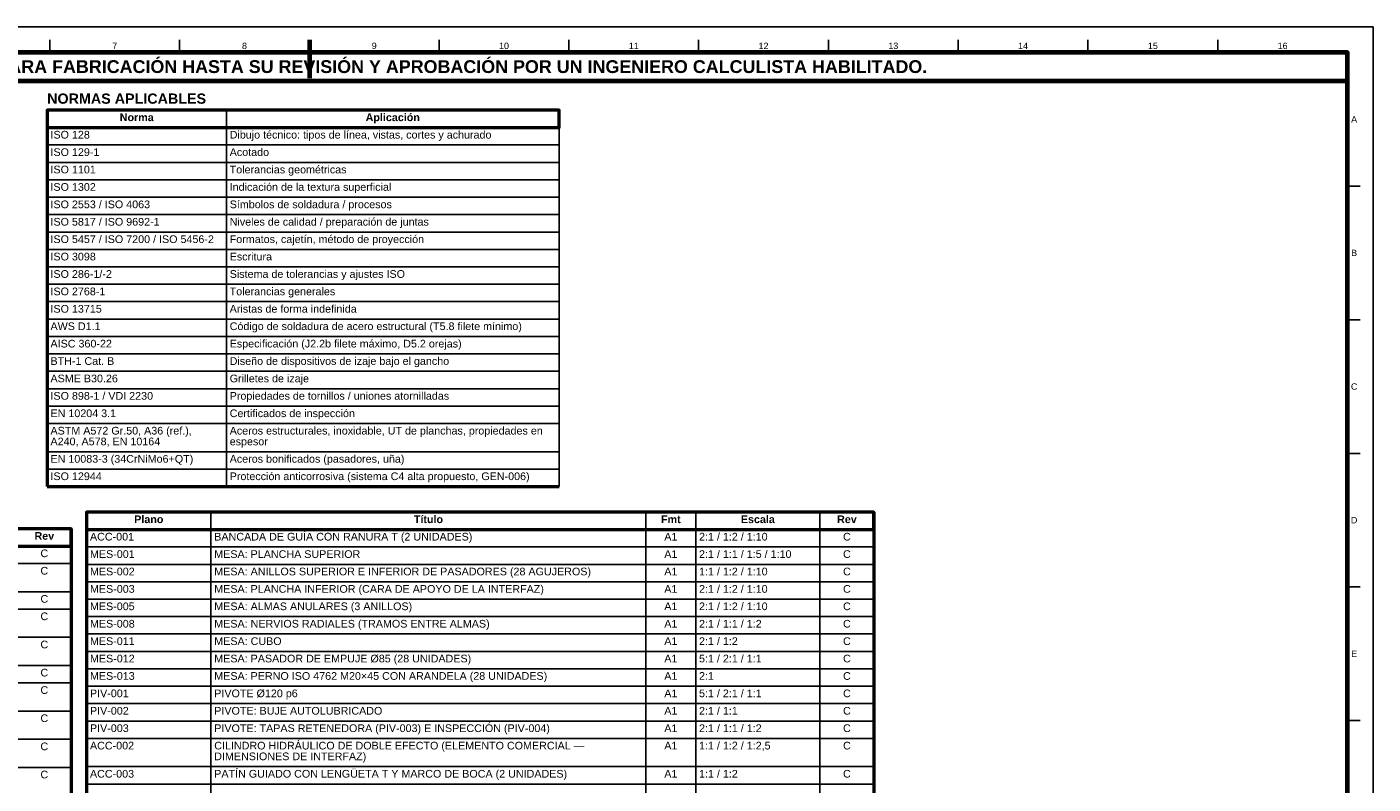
# Model space of a CAD drawing. Header units: millimetres. Extents: x 0 to 841, y 0 to 594.
# Tile 3 of 3: x 315 to 841, y 298 to 594. Entities that reach past the tile are written whole.
import ezdxf
from ezdxf.enums import TextEntityAlignment as Align

# ---------------------------------------------------------------- set-up
doc = ezdxf.new("R2010")
doc.units = ezdxf.units.MM
for name, color, linetype, lineweight in [('FINA', 7, 'CONTINUOUS', 25), ('MARCO', 7, 'CONTINUOUS', 70), ('TXT', 7, 'CONTINUOUS', 25), ('VIS', 7, 'CONTINUOUS', 50)]:
    doc.layers.add(name, color=color, linetype=linetype, lineweight=lineweight)
doc.styles.add('STD', font='LiberationSans-Regular.ttf')
doc.styles.add('STDB', font='LiberationSans-Bold.ttf')

msp = doc.modelspace()

# ---------------------------------------------------------------- linework, layer by layer
at = {"layer": 'FINA'}
for p, q in [((324.12, 584), (324.12, 589)), ((374.81, 584), (374.81, 589)), ((425.5, 584), (425.5, 589)), ((476.19, 584), (476.19, 589)), ((526.88, 584), (526.88, 589)), ((577.56, 584), (577.56, 589)), ((628.25, 584), (628.25, 589)), ((678.94, 584), (678.94, 589)), ((729.62, 584), (729.62, 589)), ((780.31, 584), (780.31, 589)), ((393.08, 561.5), (393.08, 414.5)), ((523.08, 561.5), (523.08, 414.5)), ((323.08, 554.7), (523.08, 554.7)), ((323.08, 547.9), (523.08, 547.9)), ((323.08, 541.1), (523.08, 541.1)), ((323.08, 534.3), (523.08, 534.3)), ((831, 531.82), (836, 531.82)), ((323.08, 527.5), (523.08, 527.5)), ((323.08, 520.7), (523.08, 520.7)), ((323.08, 513.9), (523.08, 513.9)), ((323.08, 507.1), (523.08, 507.1)), ((323.08, 500.3), (523.08, 500.3)), ((323.08, 493.5), (523.08, 493.5)), ((323.08, 486.7), (523.08, 486.7)), ((323.08, 479.9), (523.08, 479.9)), ((831, 479.64), (836, 479.64)), ((323.08, 473.1), (523.08, 473.1)), ((323.08, 466.3), (523.08, 466.3)), ((323.08, 459.5), (523.08, 459.5)), ((323.08, 452.7), (523.08, 452.7)), ((323.08, 445.9), (523.08, 445.9)), ((323.08, 439.1), (523.08, 439.1)), ((323.08, 428.1), (523.08, 428.1)), ((831, 427.45), (836, 427.45)), ((323.08, 421.3), (523.08, 421.3)), ((387.05, 404.5), (387.05, 188.9)), ((556.99, 404.5), (556.99, 188.9)), ((576.41, 404.5), (576.41, 188.9)), ((624.96, 404.5), (624.96, 188.9)), ((338.5, 397.7), (646, 397.7)), ((25, 391.2), (332.5, 391.2)), ((338.5, 390.9), (646, 390.9)), ((25, 384.4), (332.5, 384.4)), ((338.5, 384.1), (646, 384.1)), ((25, 373.4), (332.5, 373.4)), ((338.5, 377.3), (646, 377.3)), ((831, 375.27), (836, 375.27)), ((338.5, 370.5), (646, 370.5)), ((25, 366.6), (332.5, 366.6)), ((338.5, 363.7), (646, 363.7)), ((25, 355.6), (332.5, 355.6)), ((338.5, 356.9), (646, 356.9)), ((338.5, 350.1), (646, 350.1)), ((25, 344.6), (332.5, 344.6)), ((338.5, 343.3), (646, 343.3)), ((25, 337.8), (332.5, 337.8)), ((338.5, 336.5), (646, 336.5)), ((25, 326.8), (332.5, 326.8)), ((338.5, 329.7), (646, 329.7)), ((338.5, 322.9), (646, 322.9)), ((831, 323.09), (836, 323.09)), ((25, 315.8), (332.5, 315.8)), ((338.5, 316.1), (646, 316.1)), ((338.5, 305.1), (646, 305.1)), ((25, 304.8), (332.5, 304.8)), ((338.5, 298.3), (646, 298.3))]:
    msp.add_line(p, q, dxfattribs=at)
msp.add_lwpolyline([(0, 0), (841, 0), (841, 594), (0, 594)], close=True, dxfattribs=at)
at = {"layer": 'MARCO'}
msp.add_line((425.5, 589), (425.5, 574), dxfattribs=at)
for points in [[(20, 10), (831, 10), (831, 584), (20, 584)], [(20, 573), (831, 573), (831, 584), (20, 584)]]:
    msp.add_lwpolyline(points, close=True, dxfattribs=at)
at = {"layer": 'VIS'}
for p, q in [((323.08, 561.5), (323.08, 414.5)), ((323.08, 414.5), (523.08, 414.5)), ((338.5, 404.5), (338.5, 188.9)), ((646, 404.5), (646, 188.9)), ((332.5, 398), (332.5, 161.4))]:
    msp.add_line(p, q, dxfattribs=at)
for points in [[(323.08, 554.7), (523.08, 554.7), (523.08, 561.5), (323.08, 561.5)], [(338.5, 397.7), (646, 397.7), (646, 404.5), (338.5, 404.5)], [(25, 391.2), (332.5, 391.2), (332.5, 398), (25, 398)]]:
    msp.add_lwpolyline(points, close=True, dxfattribs=at)

# ---------------------------------------------------------------- texts
at = {"layer": 'TXT'}
for s, height, style, p in [('7', 2.5, 'STD', (349.47, 586.6)), ('8', 2.5, 'STD', (400.16, 586.6)), ('9', 2.5, 'STD', (450.84, 586.6)), ('10', 2.5, 'STD', (501.53, 586.6)), ('11', 2.5, 'STD', (552.22, 586.6)), ('12', 2.5, 'STD', (602.91, 586.6)), ('13', 2.5, 'STD', (653.59, 586.6)), ('14', 2.5, 'STD', (704.28, 586.6)), ('15', 2.5, 'STD', (754.97, 586.6)), ('16', 2.5, 'STD', (805.66, 586.6)), ('ESTOS PLANOS NO SON VÁLIDOS PARA FABRICACIÓN HASTA SU REVISIÓN Y APROBACIÓN POR UN INGENIERO CALCULISTA HABILITADO.', 5, 'STDB', (425.5, 578.5)), ('Norma', 3, 'STDB', (358.08, 558.7)), ('Aplicación', 3, 'STDB', (458.08, 558.7)), ('A', 2.5, 'STD', (833.6, 557.91)), ('B', 2.5, 'STD', (833.6, 505.73)), ('C', 2.5, 'STD', (833.6, 453.55)), ('Plano', 3, 'STDB', (362.78, 401.7)), ('Título', 3, 'STDB', (472.02, 401.7)), ('Fmt', 3, 'STDB', (566.7, 401.7)), ('Escala', 3, 'STDB', (600.68, 401.7)), ('Rev', 3, 'STDB', (635.48, 401.7)), ('D', 2.5, 'STD', (833.6, 401.36)), ('Rev', 3, 'STDB', (321.98, 395.2)), ('A1', 3, 'STD', (566.7, 394.9)), ('C', 3, 'STD', (635.48, 394.9)), ('C', 3, 'STD', (321.98, 388.4)), ('A1', 3, 'STD', (566.7, 388.1)), ('C', 3, 'STD', (635.48, 388.1)), ('C', 3, 'STD', (321.98, 381.6)), ('A1', 3, 'STD', (566.7, 381.3)), ('C', 3, 'STD', (635.48, 381.3)), ('A1', 3, 'STD', (566.7, 374.5)), ('C', 3, 'STD', (635.48, 374.5)), ('C', 3, 'STD', (321.98, 370.6)), ('A1', 3, 'STD', (566.7, 367.7)), ('C', 3, 'STD', (635.48, 367.7)), ('C', 3, 'STD', (321.98, 363.8)), ('A1', 3, 'STD', (566.7, 360.9)), ('C', 3, 'STD', (635.48, 360.9)), ('C', 3, 'STD', (321.98, 352.8)), ('A1', 3, 'STD', (566.7, 354.1)), ('C', 3, 'STD', (635.48, 354.1)), ('A1', 3, 'STD', (566.7, 347.3)), ('C', 3, 'STD', (635.48, 347.3)), ('E', 2.5, 'STD', (833.6, 349.18)), ('C', 3, 'STD', (321.98, 341.8)), ('A1', 3, 'STD', (566.7, 340.5)), ('C', 3, 'STD', (635.48, 340.5)), ('C', 3, 'STD', (321.98, 335)), ('A1', 3, 'STD', (566.7, 333.7)), ('C', 3, 'STD', (635.48, 333.7)), ('A1', 3, 'STD', (566.7, 326.9)), ('C', 3, 'STD', (635.48, 326.9)), ('C', 3, 'STD', (321.98, 324)), ('A1', 3, 'STD', (566.7, 320.1)), ('C', 3, 'STD', (635.48, 320.1)), ('C', 3, 'STD', (321.98, 313)), ('A1', 3, 'STD', (566.7, 313.3)), ('C', 3, 'STD', (635.48, 313.3)), ('C', 3, 'STD', (321.98, 302)), ('A1', 3, 'STD', (566.7, 302.3)), ('C', 3, 'STD', (635.48, 302.3))]:
    msp.add_text(s, height=height, dxfattribs=dict(at, style=style)).set_placement(p, align=Align.MIDDLE_CENTER)
at = {"layer": 'TXT', "style": 'STDB'}
msp.add_text('NORMAS APLICABLES', height=4, dxfattribs=at).set_placement((323.08, 568), align=Align.TOP_LEFT)
at = {"layer": 'TXT', "style": 'STD'}
for s, p in [('ISO 128', (324.38, 551.9)), ('Dibujo técnico: tipos de línea, vistas, cortes y achurado', (394.38, 551.9)), ('Acotado', (394.38, 545.1)), ('ISO 129-1', (324.38, 545.1)), ('ISO 1101', (324.38, 538.3)), ('Tolerancias geométricas', (394.38, 538.3)), ('ISO 1302', (324.38, 531.5)), ('Indicación de la textura superficial', (394.38, 531.5)), ('ISO 2553 / ISO 4063', (324.38, 524.7)), ('Símbolos de soldadura / procesos', (394.38, 524.7)), ('ISO 5817 / ISO 9692-1', (324.38, 517.9)), ('Niveles de calidad / preparación de juntas', (394.38, 517.9)), ('ISO 5457 / ISO 7200 / ISO 5456-2', (324.38, 511.1)), ('Formatos, cajetín, método de proyección', (394.38, 511.1)), ('ISO 3098', (324.38, 504.3)), ('Escritura', (394.38, 504.3)), ('ISO 286-1/-2', (324.38, 497.5)), ('Sistema de tolerancias y ajustes ISO', (394.38, 497.5)), ('ISO 2768-1', (324.38, 490.7)), ('Tolerancias generales', (394.38, 490.7)), ('ISO 13715', (324.38, 483.9)), ('Aristas de forma indefinida', (394.38, 483.9)), ('AWS D1.1', (324.38, 477.1)), ('Código de soldadura de acero estructural (T5.8 filete mínimo)', (394.38, 477.1)), ('AISC 360-22', (324.38, 470.3)), ('Especificación (J2.2b filete máximo, D5.2 orejas)', (394.38, 470.3)), ('BTH-1 Cat. B', (324.38, 463.5)), ('Diseño de dispositivos de izaje bajo el gancho', (394.38, 463.5)), ('ASME B30.26', (324.38, 456.7)), ('Grilletes de izaje', (394.38, 456.7)), ('ISO 898-1 / VDI 2230', (324.38, 449.9)), ('Propiedades de tornillos / uniones atornilladas', (394.38, 449.9)), ('EN 10204 3.1', (324.38, 443.1)), ('Certificados de inspección', (394.38, 443.1)), ('ASTM A572 Gr.50, A36 (ref.),', (324.38, 436.3)), ('Aceros estructurales, inoxidable, UT de planchas, propiedades en', (394.38, 436.3)), ('A240, A578, EN 10164', (324.38, 432.1)), ('espesor', (394.38, 432.1)), ('EN 10083-3 (34CrNiMo6+QT)', (324.38, 425.3)), ('Aceros bonificados (pasadores, uña)', (394.38, 425.3)), ('ISO 12944', (324.38, 418.5)), ('Protección anticorrosiva (sistema C4 alta propuesto, GEN-006)', (394.38, 418.5)), ('ACC-001', (339.8, 394.9)), ('BANCADA DE GUÍA CON RANURA T (2 UNIDADES)', (388.35, 394.9)), ('2:1 / 1:2 / 1:10', (577.71, 394.9)), ('MES-001', (339.8, 388.1)), ('MESA: PLANCHA SUPERIOR', (388.35, 388.1)), ('2:1 / 1:1 / 1:5 / 1:10', (577.71, 388.1)), ('MES-002', (339.8, 381.3)), ('MESA: ANILLOS SUPERIOR E INFERIOR DE PASADORES (28 AGUJEROS)', (388.35, 381.3)), ('1:1 / 1:2 / 1:10', (577.71, 381.3)), ('MES-003', (339.8, 374.5)), ('MESA: PLANCHA INFERIOR (CARA DE APOYO DE LA INTERFAZ)', (388.35, 374.5)), ('2:1 / 1:2 / 1:10', (577.71, 374.5)), ('MES-005', (339.8, 367.7)), ('MESA: ALMAS ANULARES (3 ANILLOS)', (388.35, 367.7)), ('2:1 / 1:2 / 1:10', (577.71, 367.7)), ('MES-008', (339.8, 360.9)), ('MESA: NERVIOS RADIALES (TRAMOS ENTRE ALMAS)', (388.35, 360.9)), ('2:1 / 1:1 / 1:2', (577.71, 360.9)), ('MES-011', (339.8, 354.1)), ('MESA: CUBO', (388.35, 354.1)), ('2:1 / 1:2', (577.71, 354.1)), ('MES-012', (339.8, 347.3)), ('MESA: PASADOR DE EMPUJE Ø85 (28 UNIDADES)', (388.35, 347.3)), ('5:1 / 2:1 / 1:1', (577.71, 347.3)), ('MES-013', (339.8, 340.5)), ('MESA: PERNO ISO 4762 M20×45 CON ARANDELA (28 UNIDADES)', (388.35, 340.5)), ('2:1', (577.71, 340.5)), ('PIV-001', (339.8, 333.7)), ('PIVOTE Ø120 p6', (388.35, 333.7)), ('5:1 / 2:1 / 1:1', (577.71, 333.7)), ('PIV-002', (339.8, 326.9)), ('PIVOTE: BUJE AUTOLUBRICADO', (388.35, 326.9)), ('2:1 / 1:1', (577.71, 326.9)), ('PIV-003', (339.8, 320.1)), ('PIVOTE: TAPAS RETENEDORA (PIV-003) E INSPECCIÓN (PIV-004)', (388.35, 320.1)), ('2:1 / 1:1 / 1:2', (577.71, 320.1)), ('CILINDRO HIDRÁULICO DE DOBLE EFECTO (ELEMENTO COMERCIAL —', (388.35, 313.3)), ('ACC-002', (339.8, 313.3)), ('DIMENSIONES DE INTERFAZ)', (388.35, 309.1)), ('1:1 / 1:2 / 1:2,5', (577.71, 313.3)), ('ACC-003', (339.8, 302.3)), ('PATÍN GUIADO CON LENGÜETA T Y MARCO DE BOCA (2 UNIDADES)', (388.35, 302.3)), ('1:1 / 1:2', (577.71, 302.3))]:
    msp.add_text(s, height=3, dxfattribs=at).set_placement(p, align=Align.MIDDLE_LEFT)

doc.saveas('drawing.dxf')
